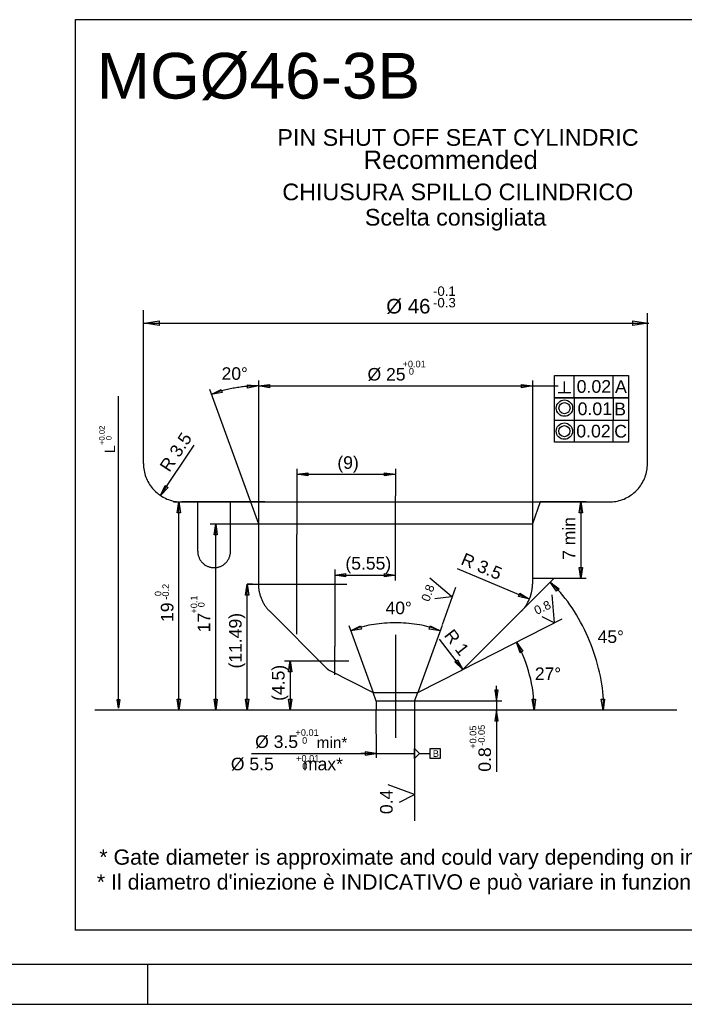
# Model space of a CAD drawing. Extents: x 0 to 1189, y 0 to 841.
# Tile 60 of 84: x 753 to 836, y 0 to 123. Entities that reach past the tile are written whole.
import ezdxf

# ---------------------------------------------------------------- set-up
doc = ezdxf.new("R2010")
doc.units = 0
doc.header["$LTSCALE"] = 65.395
doc.layers.get('0').update_dxf_attribs({"linetype": 'CONTINUOUS'})
doc.styles.add('TEXTSTYLE_1', font='gdt', dxfattribs={"width": 0.8})
doc.styles.add('TEXTSTYLE_2', font='arial.ttf')

# ---------------------------------------------------------------- blocks, each defined once
blk = doc.blocks.new('A0_BL15', base_point=(594.5, 420.5))
at = {"color": 7, "linetype": 'CONTINUOUS'}
for p, q in [((5, 5), (1184, 5)), ((769, 0), (769, 5)), ((0, 0), (1189, 0))]:
    blk.add_line(p, q, dxfattribs=at)
blk = doc.blocks.new('MG46-3B_BL18', base_point=(873.32, 65.98))
at = {"color": 2, "linetype": 'CONTINUOUS'}
for p, q in [((760, 9.2), (760, 122.77)), ((760, 122.77), (986.68, 122.77)), ((768.46, 67.41), (768.46, 86.54)), ((831.25, 67.41), (831.25, 86.17)), ((768.54, 84.92), (831.45, 84.92)), ((768.57, 84.93), (770.42, 85.2)), ((770.42, 84.65), (768.57, 84.93)), ((770.42, 85.2), (770.42, 84.65)), ((829.44, 85.2), (831.29, 84.93)), ((829.44, 84.65), (829.44, 85.2)), ((831.29, 84.93), (829.44, 84.65)), ((782.79, 77.77), (782.79, 59.9)), ((782.79, 77.77), (782.79, 59.9)), ((816.92, 77.77), (816.92, 59.9)), ((819.68, 78.4), (828.89, 78.4)), ((819.68, 75.63), (819.68, 78.4)), ((820.93, 76.28), (820.93, 77.67)), ((822.14, 75.63), (822.14, 78.4)), ((826.95, 78.4), (826.95, 75.63)), ((828.89, 78.4), (828.89, 75.63)), ((776.68, 76.69), (781.8, 62.63)), ((776.91, 76.05), (778.15, 76.66)), ((778.28, 76.27), (776.91, 76.05)), ((777.17, 76.15), (777.04, 76.1)), ((777.31, 76.2), (777.17, 76.15)), ((777.45, 76.25), (777.31, 76.2)), ((777.6, 76.3), (777.45, 76.25)), ((777.75, 76.35), (777.6, 76.3)), ((777.91, 76.39), (777.75, 76.35)), ((778.07, 76.44), (777.91, 76.39)), ((778.23, 76.48), (778.07, 76.44)), ((778.15, 76.66), (778.28, 76.27)), ((778.4, 76.53), (778.23, 76.48)), ((778.57, 76.57), (778.4, 76.53)), ((778.74, 76.61), (778.57, 76.57)), ((778.91, 76.65), (778.74, 76.61)), ((779.09, 76.69), (778.91, 76.65)), ((779.27, 76.73), (779.09, 76.69)), ((779.45, 76.76), (779.27, 76.73)), ((779.63, 76.8), (779.45, 76.76)), ((779.81, 76.83), (779.63, 76.8)), ((779.99, 76.86), (779.81, 76.83)), ((780.17, 76.89), (779.99, 76.86)), ((780.35, 76.92), (780.17, 76.89)), ((780.53, 76.94), (780.35, 76.92)), ((780.71, 76.97), (780.53, 76.94)), ((780.89, 76.99), (780.71, 76.97)), ((781.06, 77.01), (780.89, 76.99)), ((781.23, 77.03), (781.06, 77.01)), ((781.41, 77.04), (781.23, 77.03)), ((781.57, 77.06), (781.41, 77.04)), ((781.44, 76.83), (781.42, 77.24)), ((781.42, 77.24), (782.79, 77.09)), ((782.79, 77.09), (781.44, 76.83)), ((781.74, 77.07), (781.57, 77.06)), ((781.9, 77.08), (781.74, 77.07)), ((782.06, 77.09), (781.9, 77.08)), ((782.22, 77.09), (782.06, 77.09)), ((782.37, 77.1), (782.22, 77.09)), ((782.51, 77.1), (782.37, 77.1)), ((782.66, 77.09), (782.51, 77.1)), ((782.79, 77.09), (782.66, 77.09)), ((782.79, 77.09), (784.16, 77.29)), ((782.79, 77.09), (820.13, 77.09)), ((784.16, 76.88), (782.79, 77.09)), ((784.16, 77.29), (784.16, 76.88)), ((815.56, 76.88), (815.56, 77.29)), ((815.56, 77.29), (816.92, 77.09)), ((816.92, 77.09), (815.56, 76.88)), ((816.86, 77.09), (819.68, 77.09)), ((820.14, 76.28), (821.73, 76.28)), ((765.35, 36.9), (765.35, 75.84)), ((777.04, 76.1), (776.91, 76.05)), ((828.89, 75.63), (819.68, 75.63)), ((819.69, 75.62), (828.9, 75.62)), ((819.69, 72.85), (819.69, 75.62)), ((822.15, 72.85), (822.15, 75.62)), ((826.97, 75.62), (826.97, 72.85)), ((828.9, 75.62), (828.9, 72.85)), ((819.68, 70.07), (819.68, 72.85)), ((819.69, 72.85), (828.9, 72.85)), ((822.15, 70.07), (822.15, 72.84)), ((826.96, 72.84), (826.96, 70.07)), ((828.9, 72.85), (828.9, 70.07)), ((828.9, 70.07), (819.68, 70.07)), ((770.6, 63.42), (774.78, 69.73)), ((768.46, 67.41), (768.47, 67.19)), ((768.47, 67.19), (768.48, 66.97)), ((768.48, 66.97), (768.5, 66.76)), ((768.5, 66.76), (768.54, 66.55)), ((768.54, 66.55), (768.58, 66.34)), ((768.58, 66.34), (768.63, 66.14)), ((787.57, 66.76), (787.57, 58.59)), ((799.86, 66.76), (799.86, 63.38)), ((831.08, 66.14), (831.14, 66.34)), ((831.14, 66.34), (831.18, 66.55)), ((831.18, 66.55), (831.21, 66.76)), ((831.21, 66.76), (831.23, 66.97)), ((831.23, 66.97), (831.25, 67.19)), ((831.25, 67.19), (831.25, 67.41)), ((768.63, 66.14), (768.69, 65.94)), ((768.69, 65.94), (768.76, 65.74)), ((768.76, 65.74), (768.84, 65.55)), ((768.84, 65.55), (768.92, 65.36)), ((768.92, 65.36), (769.01, 65.17)), ((769.01, 65.17), (769.11, 64.99)), ((787.57, 66.08), (788.94, 66.28)), ((787.57, 66.08), (799.86, 66.08)), ((788.94, 65.87), (787.57, 66.08)), ((788.94, 66.28), (788.94, 65.87)), ((798.49, 65.87), (798.49, 66.28)), ((798.49, 66.28), (799.86, 66.08)), ((799.86, 66.08), (798.49, 65.87)), ((830.6, 64.99), (830.7, 65.17)), ((830.7, 65.17), (830.79, 65.36)), ((830.79, 65.36), (830.88, 65.55)), ((830.88, 65.55), (830.96, 65.74)), ((830.96, 65.74), (831.02, 65.94)), ((831.02, 65.94), (831.08, 66.14)), ((769.11, 64.99), (769.22, 64.82)), ((769.22, 64.82), (769.33, 64.65)), ((769.33, 64.65), (769.46, 64.49)), ((769.46, 64.49), (769.58, 64.33)), ((769.58, 64.33), (769.72, 64.17)), ((769.72, 64.17), (769.86, 64.03)), ((769.86, 64.03), (770.01, 63.89)), ((770.01, 63.89), (770.16, 63.75)), ((770.6, 63.42), (771.18, 64.67)), ((771.52, 64.45), (770.6, 63.42)), ((771.18, 64.67), (771.52, 64.45)), ((829.55, 63.75), (829.71, 63.89)), ((829.71, 63.89), (829.85, 64.03)), ((829.85, 64.03), (830, 64.17)), ((830, 64.17), (830.13, 64.33)), ((830.13, 64.33), (830.26, 64.49)), ((830.26, 64.49), (830.38, 64.65)), ((830.38, 64.65), (830.49, 64.82)), ((830.49, 64.82), (830.6, 64.99)), ((770.16, 63.75), (770.32, 63.62)), ((770.32, 63.62), (770.48, 63.5)), ((770.48, 63.5), (770.65, 63.39)), ((770.65, 63.39), (770.83, 63.28)), ((770.83, 63.28), (771.01, 63.18)), ((771.01, 63.18), (771.19, 63.09)), ((771.19, 63.09), (771.38, 63)), ((771.38, 63), (771.57, 62.93)), ((771.57, 62.93), (771.77, 62.86)), ((771.77, 62.86), (771.97, 62.8)), ((771.97, 62.8), (772.17, 62.75)), ((772.17, 62.75), (772.38, 62.7)), ((772.19, 62.63), (817.91, 62.63)), ((772.38, 62.7), (772.59, 62.67)), ((772.59, 62.67), (772.8, 62.65)), ((772.67, 61.26), (772.87, 62.63)), ((772.8, 62.65), (773.02, 62.63)), ((772.87, 36.69), (772.87, 62.63)), ((772.87, 62.63), (773.08, 61.26)), ((773.02, 62.63), (773.24, 62.63)), ((783.58, 62.63), (773.24, 62.63)), ((775.22, 62.63), (826.48, 62.63)), ((775.22, 56.49), (775.22, 62.63)), ((779.31, 56.49), (779.31, 62.63)), ((781.8, 62.63), (782.79, 59.9)), ((799.86, 52.83), (799.86, 63.38)), ((817.91, 62.63), (816.92, 59.9)), ((823.63, 62.63), (817.91, 62.63)), ((822.75, 61.26), (822.95, 62.63)), ((822.95, 62.63), (822.95, 53.07)), ((822.95, 62.63), (823.16, 61.26)), ((826.48, 62.63), (826.7, 62.63)), ((826.7, 62.63), (826.91, 62.65)), ((826.91, 62.65), (827.12, 62.67)), ((827.12, 62.67), (827.34, 62.7)), ((827.34, 62.7), (827.54, 62.75)), ((827.54, 62.75), (827.75, 62.8)), ((827.75, 62.8), (827.95, 62.86)), ((827.95, 62.86), (828.14, 62.93)), ((828.14, 62.93), (828.34, 63)), ((828.34, 63), (828.52, 63.09)), ((828.52, 63.09), (828.71, 63.18)), ((828.71, 63.18), (828.89, 63.28)), ((828.89, 63.28), (829.06, 63.39)), ((829.06, 63.39), (829.23, 63.5)), ((829.23, 63.5), (829.4, 63.62)), ((829.4, 63.62), (829.55, 63.75)), ((773.08, 61.26), (772.67, 61.26)), ((823.16, 61.26), (822.75, 61.26)), ((776.77, 59.9), (816.92, 59.9)), ((777.25, 58.53), (777.46, 59.9)), ((777.46, 36.69), (777.46, 59.9)), ((777.46, 59.9), (777.66, 58.53)), ((782.79, 59.9), (816.92, 59.9)), ((782.79, 59.9), (782.79, 52.38)), ((816.92, 59.9), (816.92, 52.38)), ((777.66, 58.53), (777.25, 58.53)), ((787.57, 46.16), (787.57, 58.59)), ((775.22, 56.49), (775.22, 56.39)), ((779.31, 56.39), (779.31, 56.49)), ((775.22, 56.39), (775.23, 56.3)), ((775.23, 56.3), (775.24, 56.21)), ((775.24, 56.21), (775.25, 56.12)), ((775.25, 56.12), (775.27, 56.03)), ((775.27, 56.03), (775.29, 55.94)), ((775.29, 55.94), (775.32, 55.86)), ((775.32, 55.86), (775.35, 55.77)), ((775.35, 55.77), (775.38, 55.69)), ((775.38, 55.69), (775.41, 55.61)), ((775.41, 55.61), (775.45, 55.53)), ((775.45, 55.53), (775.5, 55.45)), ((775.5, 55.45), (775.54, 55.38)), ((775.54, 55.38), (775.59, 55.3)), ((775.59, 55.3), (775.64, 55.23)), ((778.89, 55.23), (778.94, 55.3)), ((778.94, 55.3), (778.99, 55.38)), ((778.99, 55.38), (779.03, 55.45)), ((779.03, 55.45), (779.08, 55.53)), ((779.08, 55.53), (779.12, 55.61)), ((779.12, 55.61), (779.15, 55.69)), ((779.15, 55.69), (779.18, 55.77)), ((779.18, 55.77), (779.21, 55.86)), ((779.21, 55.86), (779.24, 55.94)), ((779.24, 55.94), (779.26, 56.03)), ((779.26, 56.03), (779.28, 56.12)), ((779.28, 56.12), (779.29, 56.21)), ((779.29, 56.21), (779.3, 56.3)), ((779.3, 56.3), (779.31, 56.39)), ((775.64, 55.23), (775.7, 55.17)), ((775.7, 55.17), (775.76, 55.1)), ((775.76, 55.1), (775.82, 55.04)), ((775.82, 55.04), (775.88, 54.98)), ((775.88, 54.98), (775.95, 54.92)), ((775.95, 54.92), (776.01, 54.86)), ((776.01, 54.86), (776.08, 54.81)), ((776.08, 54.81), (776.16, 54.76)), ((776.16, 54.76), (776.23, 54.72)), ((776.23, 54.72), (776.31, 54.67)), ((776.31, 54.67), (776.39, 54.63)), ((776.39, 54.63), (776.47, 54.6)), ((776.47, 54.6), (776.55, 54.57)), ((776.55, 54.57), (776.63, 54.54)), ((776.63, 54.54), (776.72, 54.51)), ((776.72, 54.51), (776.81, 54.49)), ((776.81, 54.49), (776.9, 54.47)), ((776.9, 54.47), (776.99, 54.46)), ((776.99, 54.46), (777.08, 54.45)), ((777.08, 54.45), (777.17, 54.44)), ((777.17, 54.44), (777.26, 54.44)), ((777.26, 54.44), (777.36, 54.44)), ((777.36, 54.44), (777.45, 54.45)), ((777.45, 54.45), (777.54, 54.46)), ((777.54, 54.46), (777.63, 54.47)), ((777.63, 54.47), (777.72, 54.49)), ((777.72, 54.49), (777.81, 54.51)), ((777.81, 54.51), (777.89, 54.54)), ((777.89, 54.54), (777.98, 54.57)), ((777.98, 54.57), (778.06, 54.6)), ((778.06, 54.6), (778.14, 54.63)), ((778.14, 54.63), (778.22, 54.67)), ((778.22, 54.67), (778.3, 54.72)), ((778.3, 54.72), (778.37, 54.76)), ((778.37, 54.76), (778.45, 54.81)), ((778.45, 54.81), (778.52, 54.86)), ((778.52, 54.86), (778.58, 54.92)), ((778.58, 54.92), (778.65, 54.98)), ((778.65, 54.98), (778.71, 55.04)), ((778.71, 55.04), (778.77, 55.1)), ((778.77, 55.1), (778.83, 55.17)), ((778.83, 55.17), (778.89, 55.23)), ((792.29, 54.2), (792.29, 44.61)), ((816.55, 50.52), (807.6, 54.29)), ((822.95, 53.07), (822.75, 54.44)), ((822.75, 54.44), (823.16, 54.44)), ((823.16, 54.44), (822.95, 53.07)), ((792.29, 53.52), (793.65, 53.72)), ((792.29, 53.52), (799.86, 53.52)), ((793.65, 53.31), (792.29, 53.52)), ((793.65, 53.72), (793.65, 53.31)), ((798.49, 53.31), (798.49, 53.72)), ((798.49, 53.72), (799.86, 53.52)), ((799.86, 53.52), (798.49, 53.31)), ((806.86, 50.85), (804.16, 53.13)), ((819.64, 53.11), (815.52, 49)), ((823.63, 53.07), (816.92, 53.07)), ((781.17, 51.01), (781.37, 52.38)), ((781.36, 52.38), (793.78, 52.38)), ((782.06, 52.38), (781.36, 52.38)), ((781.37, 36.69), (781.37, 52.38)), ((781.37, 52.38), (781.58, 51.01)), ((782.79, 52.38), (782.79, 52.28)), ((782.79, 52.28), (782.79, 52.19)), ((782.79, 52.19), (782.79, 52.09)), ((782.79, 52.09), (782.8, 51.99)), ((782.8, 51.99), (782.8, 51.89)), ((782.8, 51.89), (782.82, 51.79)), ((782.82, 51.79), (782.83, 51.69)), ((782.83, 51.69), (782.85, 51.59)), ((782.85, 51.59), (782.87, 51.48)), ((805.72, 47.34), (807.4, 52.02)), ((816.85, 51.48), (816.87, 51.59)), ((816.87, 51.59), (816.88, 51.69)), ((816.88, 51.69), (816.9, 51.79)), ((816.9, 51.79), (816.91, 51.89)), ((816.91, 51.89), (816.92, 51.99)), ((816.92, 52.28), (816.92, 52.38)), ((816.93, 52.19), (816.92, 52.28)), ((816.92, 52.09), (816.93, 52.19)), ((816.92, 51.99), (816.92, 52.09)), ((819.48, 52.33), (819.15, 52.63)), ((819.15, 52.63), (820.24, 51.78)), ((819.94, 51.5), (819.15, 52.63)), ((819.8, 52.02), (819.48, 52.33)), ((820.11, 51.69), (819.8, 52.02)), ((820.24, 51.78), (819.94, 51.5)), ((820.42, 51.34), (820.11, 51.69)), ((781.58, 51.01), (781.17, 51.01)), ((782.87, 51.48), (782.89, 51.38)), ((782.89, 51.38), (782.91, 51.28)), ((782.91, 51.28), (782.94, 51.17)), ((782.94, 51.17), (782.97, 51.07)), ((782.97, 51.07), (783, 50.96)), ((783, 50.96), (783.04, 50.86)), ((783.04, 50.86), (783.08, 50.75)), ((783.08, 50.75), (783.12, 50.65)), ((783.12, 50.65), (783.16, 50.55)), ((783.16, 50.55), (783.2, 50.45)), ((783.2, 50.45), (783.25, 50.35)), ((783.25, 50.35), (783.29, 50.25)), ((804.76, 50.6), (806.86, 50.85)), ((815.21, 50.86), (815.37, 51.24)), ((816.55, 50.52), (815.21, 50.86)), ((815.37, 51.24), (816.55, 50.52)), ((816.42, 50.25), (816.47, 50.35)), ((816.47, 50.35), (816.51, 50.45)), ((816.51, 50.45), (816.56, 50.55)), ((816.56, 50.55), (816.6, 50.65)), ((816.6, 50.65), (816.64, 50.75)), ((816.64, 50.75), (816.67, 50.86)), ((816.67, 50.86), (816.71, 50.96)), ((816.71, 50.96), (816.74, 51.07)), ((816.74, 51.07), (816.77, 51.17)), ((816.77, 51.17), (816.8, 51.28)), ((816.8, 51.28), (816.82, 51.38)), ((816.82, 51.38), (816.85, 51.48)), ((819.69, 47.55), (819.39, 51.06)), ((820.73, 50.98), (820.42, 51.34)), ((821.02, 50.6), (820.73, 50.98)), ((821.32, 50.22), (821.02, 50.6)), ((783.29, 50.25), (783.34, 50.15)), ((783.34, 50.15), (783.39, 50.05)), ((783.39, 50.05), (783.45, 49.96)), ((783.45, 49.96), (783.5, 49.86)), ((783.5, 49.86), (783.56, 49.77)), ((783.56, 49.77), (783.61, 49.68)), ((783.61, 49.68), (783.67, 49.59)), ((783.67, 49.59), (783.73, 49.51)), ((783.73, 49.51), (783.8, 49.43)), ((783.8, 49.43), (783.86, 49.35)), ((783.86, 49.35), (783.92, 49.27)), ((783.92, 49.27), (783.99, 49.2)), ((783.99, 49.2), (784.06, 49.13)), ((784.06, 49.13), (784.12, 49.06)), ((815.59, 49.06), (815.66, 49.13)), ((815.66, 49.13), (815.73, 49.2)), ((815.73, 49.2), (815.79, 49.27)), ((815.79, 49.27), (815.86, 49.35)), ((815.86, 49.35), (815.92, 49.43)), ((815.92, 49.43), (815.98, 49.51)), ((815.98, 49.51), (816.04, 49.59)), ((816.04, 49.59), (816.1, 49.68)), ((816.1, 49.68), (816.16, 49.77)), ((816.16, 49.77), (816.21, 49.86)), ((816.21, 49.86), (816.27, 49.96)), ((816.27, 49.96), (816.32, 50.05)), ((816.32, 50.05), (816.37, 50.15)), ((816.37, 50.15), (816.42, 50.25)), ((821.6, 49.82), (821.32, 50.22)), ((821.88, 49.41), (821.6, 49.82)), ((822.15, 48.99), (821.88, 49.41)), ((784.12, 49.06), (784.19, 49)), ((784.19, 49), (791.32, 41.87)), ((820.59, 48.01), (808.05, 41.62)), ((815.52, 49), (808.39, 41.87)), ((815.52, 49), (815.59, 49.06)), ((818.1, 48.35), (819.69, 47.55)), ((822.42, 48.55), (822.15, 48.99)), ((822.68, 48.11), (822.42, 48.55)), ((822.92, 47.66), (822.68, 48.11)), ((794.04, 47.21), (797.08, 38.86)), ((794.27, 46.57), (795.51, 47.17)), ((795.63, 46.78), (794.27, 46.57)), ((794.53, 46.67), (794.27, 46.57)), ((794.79, 46.77), (794.53, 46.67)), ((795.07, 46.87), (794.79, 46.77)), ((795.35, 46.96), (795.07, 46.87)), ((795.64, 47.04), (795.35, 46.96)), ((795.51, 47.17), (795.63, 46.78)), ((795.94, 47.11), (795.64, 47.04)), ((796.25, 47.18), (795.94, 47.11)), ((796.55, 47.25), (796.25, 47.18)), ((796.87, 47.3), (796.55, 47.25)), ((797.19, 47.36), (796.87, 47.3)), ((797.51, 47.4), (797.19, 47.36)), ((797.84, 47.44), (797.51, 47.4)), ((798.17, 47.48), (797.84, 47.44)), ((798.51, 47.5), (798.17, 47.48)), ((798.84, 47.52), (798.51, 47.5)), ((799.18, 47.54), (798.84, 47.52)), ((799.52, 47.55), (799.18, 47.54)), ((799.86, 47.55), (799.52, 47.55)), ((800.2, 47.55), (799.86, 47.55)), ((800.53, 47.54), (800.2, 47.55)), ((800.87, 47.52), (800.53, 47.54)), ((801.21, 47.5), (800.87, 47.52)), ((801.54, 47.48), (801.21, 47.5)), ((801.87, 47.44), (801.54, 47.48)), ((802.2, 47.4), (801.87, 47.44)), ((802.52, 47.36), (802.2, 47.4)), ((802.84, 47.3), (802.52, 47.36)), ((805.68, 47.21), (802.64, 38.86)), ((803.16, 47.25), (802.84, 47.3)), ((803.47, 47.18), (803.16, 47.25)), ((803.77, 47.11), (803.47, 47.18)), ((804.07, 47.04), (803.77, 47.11)), ((804.36, 46.96), (804.07, 47.04)), ((804.08, 46.78), (804.2, 47.17)), ((805.44, 46.57), (804.08, 46.78)), ((804.2, 47.17), (805.44, 46.57)), ((804.64, 46.87), (804.36, 46.96)), ((804.92, 46.77), (804.64, 46.87)), ((805.19, 46.67), (804.92, 46.77)), ((805.44, 46.57), (805.19, 46.67)), ((823.17, 47.21), (822.92, 47.66)), ((823.4, 46.74), (823.17, 47.21)), ((823.62, 46.27), (823.4, 46.74)), ((799.86, 46.05), (799.86, 33.21)), ((808.26, 41.76), (805.34, 45.52)), ((823.83, 45.8), (823.62, 46.27)), ((824.04, 45.32), (823.83, 45.8)), ((792.29, 41.06), (792.29, 44.61)), ((814.94, 45.13), (815.75, 44.01)), ((815.38, 43.82), (814.94, 45.13)), ((824.23, 44.83), (824.04, 45.32)), ((824.42, 44.35), (824.23, 44.83)), ((824.59, 43.85), (824.42, 44.35)), ((815.75, 44.01), (815.38, 43.82)), ((824.76, 43.36), (824.59, 43.85)), ((824.91, 42.87), (824.76, 43.36)), ((786.04, 42.83), (790.51, 42.83)), ((786.52, 41.47), (786.72, 42.83)), ((786.72, 42.83), (786.72, 36.69)), ((786.72, 42.83), (786.93, 41.47)), ((790.51, 42.83), (794.06, 42.83)), ((791.32, 41.87), (791.33, 41.86)), ((791.33, 41.86), (791.34, 41.85)), ((791.34, 41.85), (791.34, 41.85)), ((791.34, 41.85), (791.35, 41.84)), ((791.35, 41.84), (791.36, 41.83)), ((791.36, 41.83), (791.37, 41.82)), ((791.37, 41.82), (791.38, 41.82)), ((791.38, 41.82), (791.38, 41.81)), ((791.38, 41.81), (791.39, 41.8)), ((791.39, 41.8), (791.4, 41.79)), ((791.4, 41.79), (791.41, 41.79)), ((791.41, 41.79), (791.42, 41.78)), ((791.42, 41.78), (791.43, 41.77)), ((791.43, 41.77), (791.44, 41.76)), ((791.44, 41.76), (791.45, 41.75)), ((791.45, 41.75), (791.46, 41.75)), ((791.46, 41.75), (791.47, 41.74)), ((807.27, 42.71), (807.59, 42.96)), ((808.26, 41.76), (807.27, 42.71)), ((807.59, 42.96), (808.26, 41.76)), ((808.24, 41.74), (808.25, 41.75)), ((808.25, 41.75), (808.26, 41.75)), ((808.26, 41.75), (808.27, 41.76)), ((808.27, 41.76), (808.28, 41.77)), ((808.28, 41.77), (808.29, 41.78)), ((808.29, 41.78), (808.3, 41.79)), ((808.3, 41.79), (808.31, 41.79)), ((808.31, 41.79), (808.32, 41.8)), ((808.32, 41.8), (808.33, 41.81)), ((808.33, 41.81), (808.34, 41.82)), ((808.34, 41.82), (808.35, 41.82)), ((808.35, 41.82), (808.36, 41.83)), ((808.36, 41.84), (808.37, 41.85)), ((808.36, 41.83), (808.36, 41.84)), ((808.37, 41.85), (808.38, 41.85)), ((808.38, 41.85), (808.39, 41.86)), ((808.39, 41.86), (808.39, 41.87)), ((825.05, 42.38), (824.91, 42.87)), ((825.18, 41.88), (825.05, 42.38)), ((825.3, 41.39), (825.18, 41.88)), ((786.93, 41.47), (786.52, 41.47)), ((791.47, 41.74), (791.48, 41.73)), ((791.48, 41.73), (791.5, 41.72)), ((791.5, 41.72), (791.51, 41.71)), ((791.51, 41.71), (791.52, 41.71)), ((791.52, 41.71), (791.53, 41.7)), ((791.53, 41.7), (791.54, 41.69)), ((791.54, 41.69), (791.55, 41.69)), ((791.55, 41.69), (791.56, 41.68)), ((791.56, 41.68), (791.57, 41.67)), ((791.57, 41.67), (791.58, 41.67)), ((791.58, 41.67), (791.59, 41.66)), ((791.59, 41.66), (791.6, 41.65)), ((791.6, 41.65), (791.61, 41.65)), ((791.61, 41.65), (791.62, 41.64)), ((791.62, 41.64), (791.63, 41.64)), ((791.63, 41.64), (791.64, 41.63)), ((791.64, 41.63), (791.65, 41.63)), ((791.65, 41.63), (791.66, 41.62)), ((791.66, 41.62), (791.67, 41.62)), ((791.67, 41.62), (797.08, 38.86)), ((802.64, 38.86), (808.05, 41.62)), ((808.05, 41.62), (808.06, 41.62)), ((808.06, 41.62), (808.07, 41.63)), ((808.07, 41.63), (808.08, 41.64)), ((808.07, 41.63), (808.07, 41.63)), ((808.08, 41.64), (808.09, 41.64)), ((808.09, 41.64), (808.1, 41.65)), ((808.1, 41.65), (808.11, 41.65)), ((808.11, 41.65), (808.12, 41.66)), ((808.12, 41.66), (808.13, 41.67)), ((808.13, 41.67), (808.14, 41.67)), ((808.14, 41.67), (808.16, 41.68)), ((808.16, 41.68), (808.17, 41.69)), ((808.17, 41.69), (808.18, 41.69)), ((808.18, 41.69), (808.19, 41.7)), ((808.19, 41.7), (808.2, 41.71)), ((808.2, 41.71), (808.21, 41.71)), ((808.21, 41.71), (808.22, 41.72)), ((808.22, 41.72), (808.23, 41.73)), ((808.23, 41.73), (808.24, 41.74)), ((825.41, 40.9), (825.3, 41.39)), ((825.5, 40.41), (825.41, 40.9)), ((812.44, 37.78), (812.44, 39.69)), ((825.58, 39.93), (825.5, 40.41)), ((825.65, 39.45), (825.58, 39.93)), ((825.7, 38.97), (825.65, 39.45)), ((797.08, 38.86), (802.64, 38.86)), ((797.47, 37.78), (797.08, 38.86)), ((802.25, 37.78), (802.64, 38.86)), ((812.64, 39.15), (812.24, 39.15)), ((812.24, 39.15), (812.44, 37.78)), ((812.44, 37.78), (812.64, 39.15)), ((816.9, 38.05), (817.3, 38.06)), ((817.3, 38.06), (817.14, 36.69)), ((825.51, 38.05), (825.92, 38.06)), ((825.74, 38.5), (825.7, 38.97)), ((825.77, 38.04), (825.74, 38.5)), ((825.92, 38.06), (825.76, 36.69)), ((765.36, 36.9), (765.2, 38)), ((765.2, 38), (765.53, 38)), ((765.53, 38), (765.36, 36.9)), ((772.87, 36.69), (772.67, 38.06)), ((772.67, 38.06), (773.08, 38.06)), ((773.08, 38.06), (772.87, 36.69)), ((777.46, 36.69), (777.25, 38.06)), ((777.25, 38.06), (777.66, 38.06)), ((777.66, 38.06), (777.46, 36.69)), ((781.37, 36.69), (781.17, 38.06)), ((781.17, 38.06), (781.58, 38.06)), ((781.58, 38.06), (781.37, 36.69)), ((786.72, 36.69), (786.52, 38.06)), ((786.52, 38.06), (786.93, 38.06)), ((786.93, 38.06), (786.72, 36.69)), ((797.47, 37.78), (797.47, 36.69)), ((802.25, 37.78), (797.47, 37.78)), ((802.25, 37.78), (802.25, 36.69)), ((813.12, 37.78), (802.25, 37.78)), ((812.44, 37.78), (812.44, 29)), ((817.14, 36.69), (816.9, 38.05)), ((825.76, 36.69), (825.51, 38.05)), ((825.76, 36.69), (825.77, 37.13)), ((825.78, 37.58), (825.77, 38.04)), ((825.77, 37.13), (825.78, 37.58)), ((834.91, 36.69), (762.4, 36.69)), ((797.48, 30.74), (797.47, 36.69)), ((802.25, 36.69), (802.25, 22.89)), ((812.44, 36.69), (812.24, 35.33)), ((812.64, 35.33), (812.44, 36.69)), ((812.44, 36.69), (812.44, 34.78)), ((812.24, 35.33), (812.64, 35.33)), ((781.93, 31.28), (802.25, 31.28)), ((797.47, 31.28), (795.56, 31.28)), ((797.47, 31.28), (796.1, 31.48)), ((796.1, 31.48), (796.1, 31.07)), ((796.1, 31.07), (797.47, 31.28)), ((802.25, 30.66), (802.25, 31.9)), ((802.25, 31.9), (802.87, 31.28)), ((802.25, 30.66), (802.25, 31.9)), ((802.25, 31.9), (802.87, 31.28)), ((802.87, 31.28), (802.25, 30.66)), ((802.87, 31.28), (802.25, 30.66)), ((802.87, 31.28), (803.31, 31.28)), ((803.31, 31.28), (804.19, 31.28)), ((804.19, 31.9), (805.42, 31.9)), ((804.19, 30.66), (804.19, 31.9)), ((805.42, 31.9), (805.42, 30.66)), ((805.42, 30.66), (804.19, 30.66)), ((802.25, 26.16), (798.94, 27.37)), ((800.37, 25.2), (802.25, 26.16)), ((986.01, 9.22), (759.96, 9.22))]:
    blk.add_line(p, q, dxfattribs=at)
for centre, radius in [((820.92, 74.33), 1.02), ((820.92, 74.33), 0.69), ((820.91, 71.46), 1.02), ((820.91, 71.46), 0.69)]:
    blk.add_circle(centre, radius, dxfattribs=at)
blk.add_arc((799.86, 36.69), 17.28, 0, 29.2237, dxfattribs=at)
for s, height, style, p in [('MGØ46-3B', 5.705, 'TEXTSTYLE_2', (762.64, 112.92)), ('PIN SHUT OFF SEAT CYLINDRIC', 2.0793, 'TEXTSTYLE_2', (785.14, 107.04)), ('Recommended', 2.2933, 'TEXTSTYLE_2', (795.88, 104.15)), ('CHIUSURA SPILLO CILINDRICO ', 2.0793, 'TEXTSTYLE_2', (785.76, 100.25)), ('Scelta consigliata', 2.0793, 'TEXTSTYLE_2', (796.05, 97.09)), ('-0.1', 1.177, 'TEXTSTYLE_2', (804.54, 88.33)), ('Ø 46', 1.819, 'TEXTSTYLE_2', (798.71, 86.13)), ('-0.3', 1.177, 'TEXTSTYLE_2', (804.54, 86.89)), ('+0.01', 0.819, 'TEXTSTYLE_2', (800.74, 79.42)), ('20', 1.564, 'TEXTSTYLE_2', (778.19, 77.86)), ('~', 1.56, 'TEXTSTYLE_1', (780.62, 77.86)), ('Ø 25', 1.564, 'TEXTSTYLE_2', (796.38, 77.77)), (' 0', 0.819, 'TEXTSTYLE_2', (801.21, 78.51)), ('0.02', 1.579, 'TEXTSTYLE_2', (822.44, 76.24)), ('A', 1.58, 'TEXTSTYLE_2', (827.22, 76.23)), ('0.01', 1.579, 'TEXTSTYLE_2', (822.56, 73.46)), ('B', 1.58, 'TEXTSTYLE_2', (827.12, 73.43)), ('0.02', 1.579, 'TEXTSTYLE_2', (822.39, 70.68)), ('C', 1.58, 'TEXTSTYLE_2', (827.12, 70.66)), ('(9)', 1.564, 'TEXTSTYLE_2', (792.62, 66.76)), ('(5.55)', 1.564, 'TEXTSTYLE_2', (793.62, 54.2)), ('40', 1.564, 'TEXTSTYLE_2', (798.62, 48.64)), ('~', 1.56, 'TEXTSTYLE_1', (801.05, 48.64)), ('45', 1.564, 'TEXTSTYLE_2', (825.05, 45.05)), ('~', 1.56, 'TEXTSTYLE_1', (827.48, 45.05)), ('27', 1.564, 'TEXTSTYLE_2', (817.23, 40.43)), ('~', 1.56, 'TEXTSTYLE_1', (819.66, 40.43)), ('Ø 3.5', 1.564, 'TEXTSTYLE_2', (782.38, 31.96)), ('+0.01', 0.819, 'TEXTSTYLE_2', (787.4, 33.47)), (' 0', 0.819, 'TEXTSTYLE_2', (787.91, 32.48)), ('min*', 1.365, 'TEXTSTYLE_2', (790.05, 31.96)), ('Ø 5.5      max*', 1.5643, 'TEXTSTYLE_2', (779.35, 29.18)), ('+0.01', 0.823, 'TEXTSTYLE_2', (787.47, 30.24)), ('B', 0.819, 'TEXTSTYLE_2', (804.51, 30.85)), (' 0', 0.823, 'TEXTSTYLE_2', (787.93, 29.29)), ('* Gate diameter is approximate and could vary depending on injected volume and ', 1.906, 'TEXTSTYLE_2', (762.95, 17.4)), ("* Il diametro d'iniezione è INDICATIVO e può variare in funzione del volume ", 1.906, 'TEXTSTYLE_2', (762.64, 14.3))]:
    blk.add_text(s, height=height, dxfattribs=dict(at, style=style)).set_placement(p)
at = {"color": 2, "linetype": 'CONTINUOUS', "style": 'TEXTSTYLE_2'}
for s, height, rotation, p in [('+0.02', 0.683, 90, (763.62, 69.73)), (' 0', 0.683, 90, (764.48, 70.07)), ('R 3.5', 1.564, 56.4587, (771.69, 66.25)), ('L', 1.29, 90, (764.92, 68.72)), ('7 min', 1.564, 90, (822.27, 55.41)), ('R 3.5', 1.564, 337.183, (807.89, 54.9)), ('-0.2', 0.819, 90, (771.64, 50.45)), ('0.8', 1.08, 70, (804.05, 50.12)), (' 0', 0.819, 90, (770.69, 50.57)), ('+0.1', 0.819, 90, (775.16, 48.71)), ('19', 1.564, 90, (772.19, 47.67)), (' 0', 0.819, 90, (776.07, 49.18)), ('0.8', 1.08, 25, (817.45, 48.54)), ('17', 1.564, 90, (776.77, 46.38)), ('(11.49)', 1.564, 90, (780.69, 41.87)), ('R 1', 1.564, 307.8272, (805.84, 45.98)), ('(4.5)', 1.564, 90, (786.04, 37.83)), ('+0.05', 0.819, 90, (809.93, 31.85)), ('-0.05', 0.819, 90, (810.99, 32.24)), ('0.8', 1.564, 90, (811.76, 29)), ('0.4', 1.564, 90, (799.51, 23.71))]:
    blk.add_text(s, height=height, rotation=rotation, dxfattribs=at).set_placement(p)

msp = doc.modelspace()

# ---------------------------------------------------------------- linework, layer by layer
at = {"color": 7, "linetype": 'CONTINUOUS'}
msp.add_line((0, 0), (1189, 0), dxfattribs=at)

# ---------------------------------------------------------------- block references
at = {"color": 2, "linetype": 'CONTINUOUS'}
for name, p in [('A0_BL15', (594.5, 420.5)), ('MG46-3B_BL18', (873.318, 65.984))]:
    msp.add_blockref(name, p, dxfattribs=at)

doc.saveas('drawing.dxf')
